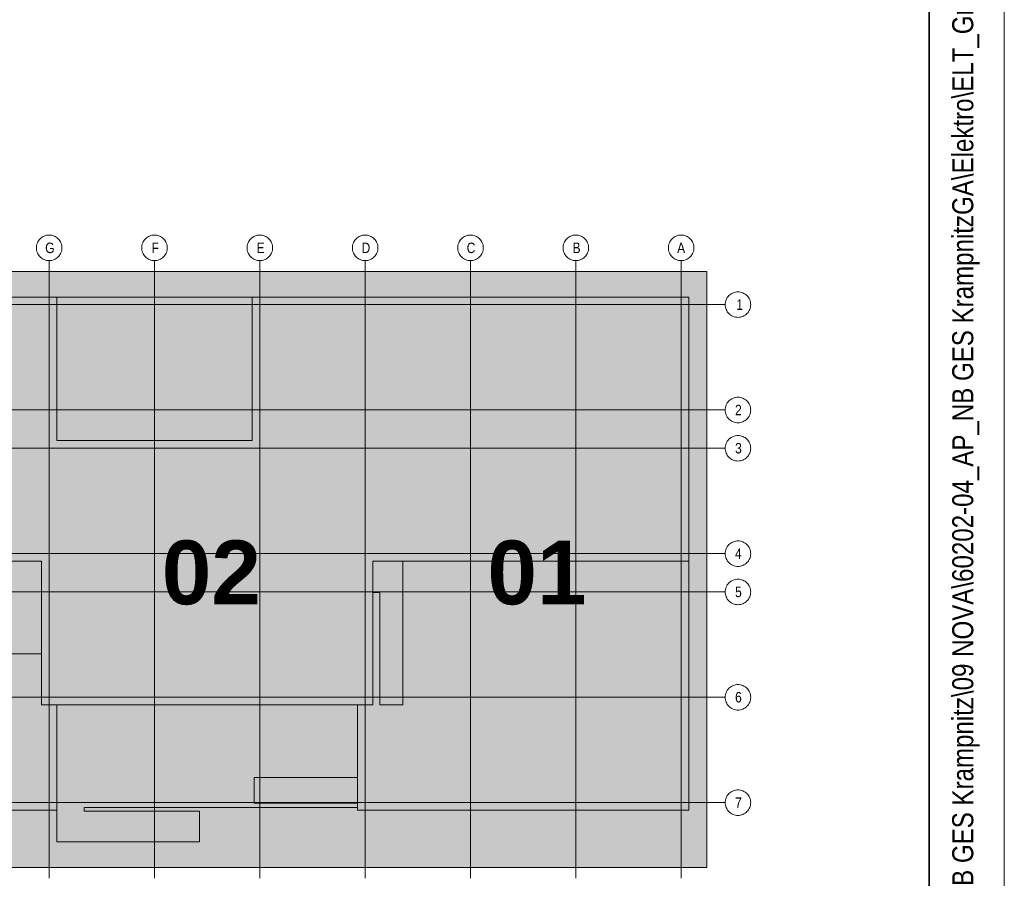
# Model space of a CAD drawing. Extents: x -720 to 300, y 62 to 1112.
# Tile 22 of 50: x 235 to 300, y 239 to 296. Entities that reach past the tile are written whole.
import ezdxf
from ezdxf.lldxf.tags import DXFTag

# ---------------------------------------------------------------- set-up
doc = ezdxf.new("R2010")
doc.units = 0
for name, color, linetype, lineweight in [('iwb_Plankopf Linie', 7, 'Continuous', 13), ('iwb_Plankopf Rahmen', 7, 'Continuous', 35), ('iwb_Plankopf Text', 7, 'Continuous', 18), ('PK_LP', 7, 'Continuous', 9), ('PK_LP_Achsen', 7, 'STRICHPUNKT2', 5)]:
    doc.layers.add(name, color=color, linetype=linetype, lineweight=lineweight)
for name, color, linetype, lineweight, true_color in [('PK_LP_T05', 4, 'Continuous', 9, 0x00ffff), ('PK_LP_T05_Rest', 9, 'Continuous', 9, 0x808080), ('PK_LP_Tennung', 9, 'Continuous', 18, 0x808080)]:
    doc.layers.add(name, color=color, linetype=linetype, lineweight=lineweight, true_color=true_color)
doc.styles.get("Standard").update_dxf_attribs({"font": 'ARIALN.TTF'})
tags = doc.linetypes.add('grob', pattern=[14, 3, -8, 3]).pattern_tags.tags
tags[8:9] = [DXFTag(74, 4), DXFTag(75, 0), DXFTag(340, '0'), DXFTag(46, 0.0), DXFTag(50, 0.0), DXFTag(44, 0.0), DXFTag(45, 0.0)]
tags[6:7] = [DXFTag(74, 4), DXFTag(75, 0), DXFTag(340, '0'), DXFTag(46, 0.0), DXFTag(50, 0.0), DXFTag(44, 0.0), DXFTag(45, 0.0)]
tags[4:5] = [DXFTag(74, 4), DXFTag(75, 0), DXFTag(340, '0'), DXFTag(46, 0.0), DXFTag(50, 0.0), DXFTag(44, 0.0), DXFTag(45, 0.0)]
tags = doc.linetypes.add('STRICHPUNKT2', pattern=[12.7, 6.35, -3.175, 0, -3.175]).pattern_tags.tags
tags[10:11] = [DXFTag(74, 4), DXFTag(75, 0), DXFTag(340, '0'), DXFTag(46, 0.0), DXFTag(50, 0.0), DXFTag(44, 0.0), DXFTag(45, 0.0)]
tags[8:9] = [DXFTag(74, 4), DXFTag(75, 0), DXFTag(340, '0'), DXFTag(46, 0.0), DXFTag(50, 0.0), DXFTag(44, 0.0), DXFTag(45, 0.0)]
tags[6:7] = [DXFTag(74, 4), DXFTag(75, 0), DXFTag(340, '0'), DXFTag(46, 0.0), DXFTag(50, 0.0), DXFTag(44, 0.0), DXFTag(45, 0.0)]
tags[4:5] = [DXFTag(74, 4), DXFTag(75, 0), DXFTag(340, '0'), DXFTag(46, 0.0), DXFTag(50, 0.0), DXFTag(44, 0.0), DXFTag(45, 0.0)]

# ---------------------------------------------------------------- blocks, each defined once
blk = doc.blocks.new('Blockreferenz-A06DNB2WMF')
at = {"layer": 'PK_LP', "linetype": 'grob', "lineweight": 5, "ltscale": 0.13}
for p, q in [((215.726, 279.685), (236.763, 279.685)), ((236.763, 279.685), (257.801, 279.685)), ((236.763, 240.014), (236.763, 279.685)), ((236.763, 279.685), (236.763, 240.014)), ((257.801, 279.685), (280.538, 279.685)), ((257.801, 240.014), (257.801, 279.685)), ((257.801, 279.685), (257.801, 240.014)), ((280.538, 279.685), (280.538, 240.014)), ((236.763, 240.014), (215.726, 240.014)), ((257.801, 240.014), (236.763, 240.014)), ((280.538, 240.014), (257.801, 240.014))]:
    blk.add_line(p, q, dxfattribs=at)
at = {"layer": 'PK_LP', "linetype": 'ByBlock', "lineweight": 13, "ltscale": 0.13}
for p, q in [((208.206, 277.985), (237.271, 277.985)), ((237.271, 277.985), (250.281, 277.985)), ((237.271, 268.423), (237.271, 277.985)), ((237.271, 277.985), (237.271, 268.423)), ((250.281, 277.985), (250.281, 268.423)), ((250.281, 268.423), (250.281, 277.985)), ((250.281, 277.985), (279.346, 277.985)), ((279.346, 277.985), (279.346, 260.395)), ((250.281, 268.423), (237.271, 268.423)), ((237.271, 268.423), (250.281, 268.423)), ((236.256, 260.395), (216.233, 260.395)), ((236.256, 250.833), (236.256, 260.395)), ((279.346, 260.395), (258.308, 260.395)), ((258.308, 260.395), (258.308, 250.833)), ((260.306, 260.395), (258.308, 260.395)), ((258.308, 260.395), (258.308, 258.319)), ((279.346, 260.395), (258.308, 260.395)), ((258.308, 260.395), (258.308, 250.833)), ((260.306, 250.833), (260.306, 260.395)), ((279.346, 243.82), (279.346, 260.395)), ((258.308, 258.319), (258.776, 258.319)), ((258.776, 258.319), (258.776, 250.833)), ((236.256, 254.222), (220.371, 254.222)), ((236.256, 250.833), (236.256, 254.222)), ((237.271, 250.833), (236.256, 250.833)), ((258.308, 250.833), (236.256, 250.833)), ((237.271, 250.833), (237.271, 241.714)), ((257.293, 250.833), (237.271, 250.833)), ((237.271, 243.82), (237.271, 250.833)), ((257.293, 243.996), (257.293, 250.833)), ((258.308, 250.833), (257.293, 250.833)), ((257.293, 250.833), (257.293, 245.994)), ((258.776, 250.833), (260.306, 250.833)), ((250.408, 245.994), (250.408, 244.294)), ((257.293, 245.994), (250.408, 245.994)), ((239.097, 243.754), (239.097, 243.996)), ((239.097, 243.996), (257.293, 243.996)), ((250.408, 244.294), (257.293, 244.294)), ((257.293, 244.294), (257.293, 243.82)), ((215.218, 243.82), (237.271, 243.82)), ((246.781, 243.754), (239.097, 243.754)), ((246.781, 241.714), (246.781, 243.754)), ((257.293, 243.82), (279.346, 243.82)), ((237.271, 241.714), (246.781, 241.714))]:
    blk.add_line(p, q, dxfattribs=at)
at = {"layer": 'PK_LP_Achsen', "linetype": 'ByBlock', "ltscale": 0.13}
for p, q in [((236.162, 281.859), (236.224, 281.915)), ((236.224, 281.915), (236.291, 281.964)), ((236.291, 281.964), (236.363, 282.007)), ((236.363, 282.007), (236.438, 282.043)), ((236.438, 282.043), (236.517, 282.071)), ((236.517, 282.071), (236.598, 282.091)), ((236.598, 282.091), (236.68, 282.103)), ((236.68, 282.103), (236.763, 282.108)), ((236.763, 282.108), (236.847, 282.103)), ((236.847, 282.103), (236.929, 282.091)), ((236.929, 282.091), (237.01, 282.071)), ((237.01, 282.071), (237.089, 282.043)), ((237.089, 282.043), (237.164, 282.007)), ((237.164, 282.007), (237.236, 281.964)), ((237.236, 281.964), (237.303, 281.915)), ((237.303, 281.915), (237.364, 281.859)), ((243.175, 281.859), (243.237, 281.915)), ((243.237, 281.915), (243.304, 281.964)), ((243.304, 281.964), (243.375, 282.007)), ((243.375, 282.007), (243.451, 282.043)), ((243.451, 282.043), (243.529, 282.071)), ((243.529, 282.071), (243.61, 282.091)), ((243.61, 282.091), (243.693, 282.103)), ((243.693, 282.103), (243.776, 282.108)), ((243.776, 282.108), (243.859, 282.103)), ((243.859, 282.103), (243.942, 282.091)), ((243.942, 282.091), (244.023, 282.071)), ((244.023, 282.071), (244.101, 282.043)), ((244.101, 282.043), (244.177, 282.007)), ((244.177, 282.007), (244.248, 281.964)), ((244.248, 281.964), (244.315, 281.915)), ((244.315, 281.915), (244.377, 281.859)), ((250.187, 281.859), (250.249, 281.915)), ((250.249, 281.915), (250.316, 281.964)), ((250.316, 281.964), (250.388, 282.007)), ((250.388, 282.007), (250.463, 282.043)), ((250.463, 282.043), (250.542, 282.071)), ((250.542, 282.071), (250.623, 282.091)), ((250.623, 282.091), (250.705, 282.103)), ((250.705, 282.103), (250.788, 282.108)), ((250.788, 282.108), (250.872, 282.103)), ((250.872, 282.103), (250.954, 282.091)), ((250.954, 282.091), (251.035, 282.071)), ((251.035, 282.071), (251.114, 282.043)), ((251.114, 282.043), (251.189, 282.007)), ((251.189, 282.007), (251.261, 281.964)), ((251.261, 281.964), (251.328, 281.915)), ((251.328, 281.915), (251.389, 281.859)), ((257.2, 281.859), (257.262, 281.915)), ((257.262, 281.915), (257.329, 281.964)), ((257.329, 281.964), (257.4, 282.007)), ((257.4, 282.007), (257.476, 282.043)), ((257.476, 282.043), (257.554, 282.071)), ((257.554, 282.071), (257.635, 282.091)), ((257.635, 282.091), (257.718, 282.103)), ((257.718, 282.103), (257.801, 282.108)), ((257.801, 282.108), (257.884, 282.103)), ((257.884, 282.103), (257.967, 282.091)), ((257.967, 282.091), (258.048, 282.071)), ((258.048, 282.071), (258.126, 282.043)), ((258.126, 282.043), (258.202, 282.007)), ((258.202, 282.007), (258.273, 281.964)), ((258.273, 281.964), (258.34, 281.915)), ((258.34, 281.915), (258.402, 281.859)), ((264.212, 281.859), (264.274, 281.915)), ((264.274, 281.915), (264.341, 281.964)), ((264.341, 281.964), (264.413, 282.007)), ((264.413, 282.007), (264.488, 282.043)), ((264.488, 282.043), (264.567, 282.071)), ((264.567, 282.071), (264.648, 282.091)), ((264.648, 282.091), (264.73, 282.103)), ((264.73, 282.103), (264.813, 282.108)), ((264.813, 282.108), (264.897, 282.103)), ((264.897, 282.103), (264.979, 282.091)), ((264.979, 282.091), (265.06, 282.071)), ((265.06, 282.071), (265.139, 282.043)), ((265.139, 282.043), (265.214, 282.007)), ((265.214, 282.007), (265.286, 281.964)), ((265.286, 281.964), (265.353, 281.915)), ((265.353, 281.915), (265.414, 281.859)), ((271.225, 281.859), (271.287, 281.915)), ((271.287, 281.915), (271.354, 281.964)), ((271.354, 281.964), (271.425, 282.007)), ((271.425, 282.007), (271.501, 282.043)), ((271.501, 282.043), (271.579, 282.071)), ((271.579, 282.071), (271.66, 282.091)), ((271.66, 282.091), (271.743, 282.103)), ((271.743, 282.103), (271.826, 282.108)), ((271.826, 282.108), (271.909, 282.103)), ((271.909, 282.103), (271.992, 282.091)), ((271.992, 282.091), (272.073, 282.071)), ((272.073, 282.071), (272.151, 282.043)), ((272.151, 282.043), (272.227, 282.007)), ((272.227, 282.007), (272.298, 281.964)), ((272.298, 281.964), (272.365, 281.915)), ((272.365, 281.915), (272.427, 281.859)), ((278.237, 281.859), (278.299, 281.915)), ((278.299, 281.915), (278.366, 281.964)), ((278.366, 281.964), (278.438, 282.007)), ((278.438, 282.007), (278.513, 282.043)), ((278.513, 282.043), (278.592, 282.071)), ((278.592, 282.071), (278.673, 282.091)), ((278.673, 282.091), (278.755, 282.103)), ((278.755, 282.103), (278.838, 282.108)), ((278.838, 282.108), (278.922, 282.103)), ((278.922, 282.103), (279.004, 282.091)), ((279.004, 282.091), (279.085, 282.071)), ((279.085, 282.071), (279.164, 282.043)), ((279.164, 282.043), (279.239, 282.007)), ((279.239, 282.007), (279.311, 281.964)), ((279.311, 281.964), (279.378, 281.915)), ((279.378, 281.915), (279.439, 281.859)), ((235.913, 281.258), (235.918, 281.341)), ((235.918, 281.174), (235.913, 281.258)), ((235.918, 281.341), (235.93, 281.423)), ((235.93, 281.423), (235.95, 281.504)), ((235.95, 281.504), (235.978, 281.583)), ((235.978, 281.583), (236.014, 281.658)), ((236.014, 281.658), (236.057, 281.73)), ((236.057, 281.73), (236.106, 281.797)), ((236.106, 281.797), (236.162, 281.859)), ((237.364, 281.859), (237.42, 281.797)), ((237.42, 281.797), (237.47, 281.73)), ((237.47, 281.73), (237.513, 281.658)), ((237.513, 281.658), (237.549, 281.583)), ((237.549, 281.583), (237.577, 281.504)), ((237.577, 281.504), (237.597, 281.423)), ((237.597, 281.423), (237.609, 281.341)), ((237.609, 281.341), (237.613, 281.258)), ((237.613, 281.258), (237.609, 281.174)), ((242.926, 281.258), (242.93, 281.341)), ((242.93, 281.174), (242.926, 281.258)), ((242.93, 281.341), (242.942, 281.423)), ((242.942, 281.423), (242.963, 281.504)), ((242.963, 281.504), (242.991, 281.583)), ((242.991, 281.583), (243.026, 281.658)), ((243.026, 281.658), (243.069, 281.73)), ((243.069, 281.73), (243.119, 281.797)), ((243.119, 281.797), (243.175, 281.859)), ((244.377, 281.859), (244.433, 281.797)), ((244.433, 281.797), (244.483, 281.73)), ((244.483, 281.73), (244.526, 281.658)), ((244.526, 281.658), (244.561, 281.583)), ((244.561, 281.583), (244.589, 281.504)), ((244.589, 281.504), (244.61, 281.423)), ((244.61, 281.423), (244.622, 281.341)), ((244.622, 281.341), (244.626, 281.258)), ((244.626, 281.258), (244.622, 281.174)), ((249.938, 281.258), (249.943, 281.341)), ((249.943, 281.174), (249.938, 281.258)), ((249.943, 281.341), (249.955, 281.423)), ((249.955, 281.423), (249.975, 281.504)), ((249.975, 281.504), (250.003, 281.583)), ((250.003, 281.583), (250.039, 281.658)), ((250.039, 281.658), (250.082, 281.73)), ((250.082, 281.73), (250.131, 281.797)), ((250.131, 281.797), (250.187, 281.859)), ((251.389, 281.859), (251.445, 281.797)), ((251.445, 281.797), (251.495, 281.73)), ((251.495, 281.73), (251.538, 281.658)), ((251.538, 281.658), (251.574, 281.583)), ((251.574, 281.583), (251.602, 281.504)), ((251.602, 281.504), (251.622, 281.423)), ((251.622, 281.423), (251.634, 281.341)), ((251.634, 281.341), (251.638, 281.258)), ((251.638, 281.258), (251.634, 281.174)), ((256.951, 281.258), (256.955, 281.341)), ((256.955, 281.174), (256.951, 281.258)), ((256.955, 281.341), (256.967, 281.423)), ((256.967, 281.423), (256.988, 281.504)), ((256.988, 281.504), (257.016, 281.583)), ((257.016, 281.583), (257.051, 281.658)), ((257.051, 281.658), (257.094, 281.73)), ((257.094, 281.73), (257.144, 281.797)), ((257.144, 281.797), (257.2, 281.859)), ((258.402, 281.859), (258.458, 281.797)), ((258.458, 281.797), (258.508, 281.73)), ((258.508, 281.73), (258.551, 281.658)), ((258.551, 281.658), (258.586, 281.583)), ((258.586, 281.583), (258.614, 281.504)), ((258.614, 281.504), (258.635, 281.423)), ((258.635, 281.423), (258.647, 281.341)), ((258.647, 281.341), (258.651, 281.258)), ((258.651, 281.258), (258.647, 281.174)), ((263.963, 281.258), (263.968, 281.341)), ((263.968, 281.174), (263.963, 281.258)), ((263.968, 281.341), (263.98, 281.423)), ((263.98, 281.423), (264, 281.504)), ((264, 281.504), (264.028, 281.583)), ((264.028, 281.583), (264.064, 281.658)), ((264.064, 281.658), (264.107, 281.73)), ((264.107, 281.73), (264.156, 281.797)), ((264.156, 281.797), (264.212, 281.859)), ((265.414, 281.859), (265.47, 281.797)), ((265.47, 281.797), (265.52, 281.73)), ((265.52, 281.73), (265.563, 281.658)), ((265.563, 281.658), (265.599, 281.583)), ((265.599, 281.583), (265.627, 281.504)), ((265.627, 281.504), (265.647, 281.423)), ((265.647, 281.423), (265.659, 281.341)), ((265.659, 281.341), (265.663, 281.258)), ((265.663, 281.258), (265.659, 281.174)), ((270.976, 281.258), (270.98, 281.341)), ((270.98, 281.174), (270.976, 281.258)), ((270.98, 281.341), (270.992, 281.423)), ((270.992, 281.423), (271.013, 281.504)), ((271.013, 281.504), (271.041, 281.583)), ((271.041, 281.583), (271.076, 281.658)), ((271.076, 281.658), (271.119, 281.73)), ((271.119, 281.73), (271.169, 281.797)), ((271.169, 281.797), (271.225, 281.859)), ((272.427, 281.859), (272.483, 281.797)), ((272.483, 281.797), (272.533, 281.73)), ((272.533, 281.73), (272.576, 281.658)), ((272.576, 281.658), (272.611, 281.583)), ((272.611, 281.583), (272.639, 281.504)), ((272.639, 281.504), (272.66, 281.423)), ((272.66, 281.423), (272.672, 281.341)), ((272.672, 281.341), (272.676, 281.258)), ((272.676, 281.258), (272.672, 281.174)), ((277.988, 281.258), (277.993, 281.341)), ((277.993, 281.174), (277.988, 281.258)), ((277.993, 281.341), (278.005, 281.423)), ((278.005, 281.423), (278.025, 281.504)), ((278.025, 281.504), (278.053, 281.583)), ((278.053, 281.583), (278.089, 281.658)), ((278.089, 281.658), (278.132, 281.73)), ((278.132, 281.73), (278.181, 281.797)), ((278.181, 281.797), (278.237, 281.859)), ((279.439, 281.859), (279.495, 281.797)), ((279.495, 281.797), (279.545, 281.73)), ((279.545, 281.73), (279.588, 281.658)), ((279.588, 281.658), (279.624, 281.583)), ((279.624, 281.583), (279.652, 281.504)), ((279.652, 281.504), (279.672, 281.423)), ((279.672, 281.423), (279.684, 281.341)), ((279.684, 281.341), (279.688, 281.258)), ((279.688, 281.258), (279.684, 281.174)), ((235.93, 281.092), (235.918, 281.174)), ((235.95, 281.011), (235.93, 281.092)), ((235.978, 280.932), (235.95, 281.011)), ((236.014, 280.857), (235.978, 280.932)), ((236.057, 280.785), (236.014, 280.857)), ((236.106, 280.718), (236.057, 280.785)), ((236.162, 280.656), (236.106, 280.718)), ((236.224, 280.6), (236.162, 280.656)), ((236.291, 280.551), (236.224, 280.6)), ((237.303, 280.6), (237.236, 280.551)), ((237.364, 280.656), (237.303, 280.6)), ((237.42, 280.718), (237.364, 280.656)), ((237.47, 280.785), (237.42, 280.718)), ((237.513, 280.857), (237.47, 280.785)), ((237.549, 280.932), (237.513, 280.857)), ((237.577, 281.011), (237.549, 280.932)), ((237.597, 281.092), (237.577, 281.011)), ((237.609, 281.174), (237.597, 281.092)), ((242.942, 281.092), (242.93, 281.174)), ((242.963, 281.011), (242.942, 281.092)), ((242.991, 280.932), (242.963, 281.011)), ((243.026, 280.857), (242.991, 280.932)), ((243.069, 280.785), (243.026, 280.857)), ((243.119, 280.718), (243.069, 280.785)), ((243.175, 280.656), (243.119, 280.718)), ((243.237, 280.6), (243.175, 280.656)), ((243.304, 280.551), (243.237, 280.6)), ((244.315, 280.6), (244.248, 280.551)), ((244.377, 280.656), (244.315, 280.6)), ((244.433, 280.718), (244.377, 280.656)), ((244.483, 280.785), (244.433, 280.718)), ((244.526, 280.857), (244.483, 280.785)), ((244.561, 280.932), (244.526, 280.857)), ((244.589, 281.011), (244.561, 280.932)), ((244.61, 281.092), (244.589, 281.011)), ((244.622, 281.174), (244.61, 281.092)), ((249.955, 281.092), (249.943, 281.174)), ((249.975, 281.011), (249.955, 281.092)), ((250.003, 280.932), (249.975, 281.011)), ((250.039, 280.857), (250.003, 280.932)), ((250.082, 280.785), (250.039, 280.857)), ((250.131, 280.718), (250.082, 280.785)), ((250.187, 280.656), (250.131, 280.718)), ((250.249, 280.6), (250.187, 280.656)), ((250.316, 280.551), (250.249, 280.6)), ((251.328, 280.6), (251.261, 280.551)), ((251.389, 280.656), (251.328, 280.6)), ((251.445, 280.718), (251.389, 280.656)), ((251.495, 280.785), (251.445, 280.718)), ((251.538, 280.857), (251.495, 280.785)), ((251.574, 280.932), (251.538, 280.857)), ((251.602, 281.011), (251.574, 280.932)), ((251.622, 281.092), (251.602, 281.011)), ((251.634, 281.174), (251.622, 281.092)), ((256.967, 281.092), (256.955, 281.174)), ((256.988, 281.011), (256.967, 281.092)), ((257.016, 280.932), (256.988, 281.011)), ((257.051, 280.857), (257.016, 280.932)), ((257.094, 280.785), (257.051, 280.857)), ((257.144, 280.718), (257.094, 280.785)), ((257.2, 280.656), (257.144, 280.718)), ((257.262, 280.6), (257.2, 280.656)), ((257.329, 280.551), (257.262, 280.6)), ((258.34, 280.6), (258.273, 280.551)), ((258.402, 280.656), (258.34, 280.6)), ((258.458, 280.718), (258.402, 280.656)), ((258.508, 280.785), (258.458, 280.718)), ((258.551, 280.857), (258.508, 280.785)), ((258.586, 280.932), (258.551, 280.857)), ((258.614, 281.011), (258.586, 280.932)), ((258.635, 281.092), (258.614, 281.011)), ((258.647, 281.174), (258.635, 281.092)), ((263.98, 281.092), (263.968, 281.174)), ((264, 281.011), (263.98, 281.092)), ((264.028, 280.932), (264, 281.011)), ((264.064, 280.857), (264.028, 280.932)), ((264.107, 280.785), (264.064, 280.857)), ((264.156, 280.718), (264.107, 280.785)), ((264.212, 280.656), (264.156, 280.718)), ((264.274, 280.6), (264.212, 280.656)), ((264.341, 280.551), (264.274, 280.6)), ((265.353, 280.6), (265.286, 280.551)), ((265.414, 280.656), (265.353, 280.6)), ((265.47, 280.718), (265.414, 280.656)), ((265.52, 280.785), (265.47, 280.718)), ((265.563, 280.857), (265.52, 280.785)), ((265.599, 280.932), (265.563, 280.857)), ((265.627, 281.011), (265.599, 280.932)), ((265.647, 281.092), (265.627, 281.011)), ((265.659, 281.174), (265.647, 281.092)), ((270.992, 281.092), (270.98, 281.174)), ((271.013, 281.011), (270.992, 281.092)), ((271.041, 280.932), (271.013, 281.011)), ((271.076, 280.857), (271.041, 280.932)), ((271.119, 280.785), (271.076, 280.857)), ((271.169, 280.718), (271.119, 280.785)), ((271.225, 280.656), (271.169, 280.718)), ((271.287, 280.6), (271.225, 280.656)), ((271.354, 280.551), (271.287, 280.6)), ((272.365, 280.6), (272.298, 280.551)), ((272.427, 280.656), (272.365, 280.6)), ((272.483, 280.718), (272.427, 280.656)), ((272.533, 280.785), (272.483, 280.718)), ((272.576, 280.857), (272.533, 280.785)), ((272.611, 280.932), (272.576, 280.857)), ((272.639, 281.011), (272.611, 280.932)), ((272.66, 281.092), (272.639, 281.011)), ((272.672, 281.174), (272.66, 281.092)), ((278.005, 281.092), (277.993, 281.174)), ((278.025, 281.011), (278.005, 281.092)), ((278.053, 280.932), (278.025, 281.011)), ((278.089, 280.857), (278.053, 280.932)), ((278.132, 280.785), (278.089, 280.857)), ((278.181, 280.718), (278.132, 280.785)), ((278.237, 280.656), (278.181, 280.718)), ((278.299, 280.6), (278.237, 280.656)), ((278.366, 280.551), (278.299, 280.6)), ((279.378, 280.6), (279.311, 280.551)), ((279.439, 280.656), (279.378, 280.6)), ((279.495, 280.718), (279.439, 280.656)), ((279.545, 280.785), (279.495, 280.718)), ((279.588, 280.857), (279.545, 280.785)), ((279.624, 280.932), (279.588, 280.857)), ((279.652, 281.011), (279.624, 280.932)), ((279.672, 281.092), (279.652, 281.011)), ((279.684, 281.174), (279.672, 281.092)), ((236.363, 280.508), (236.291, 280.551)), ((236.438, 280.472), (236.363, 280.508)), ((236.517, 280.444), (236.438, 280.472)), ((236.598, 280.424), (236.517, 280.444)), ((236.68, 280.412), (236.598, 280.424)), ((236.763, 280.408), (236.68, 280.412)), ((236.847, 280.412), (236.763, 280.408)), ((236.929, 280.424), (236.847, 280.412)), ((237.01, 280.444), (236.929, 280.424)), ((237.089, 280.472), (237.01, 280.444)), ((237.164, 280.508), (237.089, 280.472)), ((237.236, 280.551), (237.164, 280.508)), ((243.375, 280.508), (243.304, 280.551)), ((243.451, 280.472), (243.375, 280.508)), ((243.529, 280.444), (243.451, 280.472)), ((243.61, 280.424), (243.529, 280.444)), ((243.693, 280.412), (243.61, 280.424)), ((243.776, 280.408), (243.693, 280.412)), ((243.859, 280.412), (243.776, 280.408)), ((243.942, 280.424), (243.859, 280.412)), ((244.023, 280.444), (243.942, 280.424)), ((244.101, 280.472), (244.023, 280.444)), ((244.177, 280.508), (244.101, 280.472)), ((244.248, 280.551), (244.177, 280.508)), ((250.388, 280.508), (250.316, 280.551)), ((250.463, 280.472), (250.388, 280.508)), ((250.542, 280.444), (250.463, 280.472)), ((250.623, 280.424), (250.542, 280.444)), ((250.705, 280.412), (250.623, 280.424)), ((250.788, 280.408), (250.705, 280.412)), ((250.872, 280.412), (250.788, 280.408)), ((250.954, 280.424), (250.872, 280.412)), ((251.035, 280.444), (250.954, 280.424)), ((251.114, 280.472), (251.035, 280.444)), ((251.189, 280.508), (251.114, 280.472)), ((251.261, 280.551), (251.189, 280.508)), ((257.4, 280.508), (257.329, 280.551)), ((257.476, 280.472), (257.4, 280.508)), ((257.554, 280.444), (257.476, 280.472)), ((257.635, 280.424), (257.554, 280.444)), ((257.718, 280.412), (257.635, 280.424)), ((257.801, 280.408), (257.718, 280.412)), ((257.884, 280.412), (257.801, 280.408)), ((257.967, 280.424), (257.884, 280.412)), ((258.048, 280.444), (257.967, 280.424)), ((258.126, 280.472), (258.048, 280.444)), ((258.202, 280.508), (258.126, 280.472)), ((258.273, 280.551), (258.202, 280.508)), ((264.413, 280.508), (264.341, 280.551)), ((264.488, 280.472), (264.413, 280.508)), ((264.567, 280.444), (264.488, 280.472)), ((264.648, 280.424), (264.567, 280.444)), ((264.73, 280.412), (264.648, 280.424)), ((264.813, 280.408), (264.73, 280.412)), ((264.897, 280.412), (264.813, 280.408)), ((264.979, 280.424), (264.897, 280.412)), ((265.06, 280.444), (264.979, 280.424)), ((265.139, 280.472), (265.06, 280.444)), ((265.214, 280.508), (265.139, 280.472)), ((265.286, 280.551), (265.214, 280.508)), ((271.425, 280.508), (271.354, 280.551)), ((271.501, 280.472), (271.425, 280.508)), ((271.579, 280.444), (271.501, 280.472)), ((271.66, 280.424), (271.579, 280.444)), ((271.743, 280.412), (271.66, 280.424)), ((271.826, 280.408), (271.743, 280.412)), ((271.909, 280.412), (271.826, 280.408)), ((271.992, 280.424), (271.909, 280.412)), ((272.073, 280.444), (271.992, 280.424)), ((272.151, 280.472), (272.073, 280.444)), ((272.227, 280.508), (272.151, 280.472)), ((272.298, 280.551), (272.227, 280.508)), ((278.438, 280.508), (278.366, 280.551)), ((278.513, 280.472), (278.438, 280.508)), ((278.592, 280.444), (278.513, 280.472)), ((278.673, 280.424), (278.592, 280.444)), ((278.755, 280.412), (278.673, 280.424)), ((278.838, 280.408), (278.755, 280.412)), ((278.922, 280.412), (278.838, 280.408)), ((279.004, 280.424), (278.922, 280.412)), ((279.085, 280.444), (279.004, 280.424)), ((279.164, 280.472), (279.085, 280.444)), ((279.239, 280.508), (279.164, 280.472)), ((279.311, 280.551), (279.239, 280.508)), ((281.869, 277.878), (281.912, 277.95)), ((281.912, 277.95), (281.961, 278.017)), ((281.961, 278.017), (282.017, 278.079)), ((282.017, 278.079), (282.079, 278.135)), ((282.079, 278.135), (282.146, 278.184)), ((282.146, 278.184), (282.218, 278.227)), ((282.218, 278.227), (282.293, 278.263)), ((282.293, 278.263), (282.372, 278.291)), ((282.372, 278.291), (282.453, 278.311)), ((282.453, 278.311), (282.535, 278.323)), ((282.535, 278.323), (282.618, 278.328)), ((282.618, 278.328), (282.702, 278.323)), ((282.702, 278.323), (282.784, 278.311)), ((282.784, 278.311), (282.865, 278.291)), ((282.865, 278.291), (282.944, 278.263)), ((282.944, 278.263), (283.019, 278.227)), ((283.019, 278.227), (283.091, 278.184)), ((283.091, 278.184), (283.158, 278.135)), ((283.158, 278.135), (283.219, 278.079)), ((283.219, 278.079), (283.275, 278.017)), ((283.275, 278.017), (283.325, 277.95)), ((283.325, 277.95), (283.368, 277.878)), ((281.768, 277.478), (281.772, 277.561)), ((281.772, 277.394), (281.768, 277.478)), ((281.772, 277.561), (281.785, 277.643)), ((281.785, 277.312), (281.772, 277.394)), ((281.785, 277.643), (281.805, 277.724)), ((281.805, 277.231), (281.785, 277.312)), ((281.805, 277.724), (281.833, 277.803)), ((281.833, 277.803), (281.869, 277.878)), ((283.368, 277.878), (283.404, 277.803)), ((283.404, 277.803), (283.432, 277.724)), ((283.432, 277.724), (283.452, 277.643)), ((283.452, 277.312), (283.432, 277.231)), ((283.452, 277.643), (283.464, 277.561)), ((283.464, 277.394), (283.452, 277.312)), ((283.464, 277.561), (283.468, 277.478)), ((283.468, 277.478), (283.464, 277.394)), ((281.833, 277.152), (281.805, 277.231)), ((281.869, 277.077), (281.833, 277.152)), ((281.912, 277.005), (281.869, 277.077)), ((281.961, 276.938), (281.912, 277.005)), ((282.017, 276.877), (281.961, 276.938)), ((282.079, 276.82), (282.017, 276.877)), ((282.146, 276.771), (282.079, 276.82)), ((282.218, 276.728), (282.146, 276.771)), ((282.293, 276.692), (282.218, 276.728)), ((282.372, 276.664), (282.293, 276.692)), ((282.453, 276.644), (282.372, 276.664)), ((282.535, 276.632), (282.453, 276.644)), ((282.618, 276.628), (282.535, 276.632)), ((282.702, 276.632), (282.618, 276.628)), ((282.784, 276.644), (282.702, 276.632)), ((282.865, 276.664), (282.784, 276.644)), ((282.944, 276.692), (282.865, 276.664)), ((283.019, 276.728), (282.944, 276.692)), ((283.091, 276.771), (283.019, 276.728)), ((283.158, 276.82), (283.091, 276.771)), ((283.219, 276.877), (283.158, 276.82)), ((283.275, 276.938), (283.219, 276.877)), ((283.325, 277.005), (283.275, 276.938)), ((283.368, 277.077), (283.325, 277.005)), ((283.404, 277.152), (283.368, 277.077)), ((283.432, 277.231), (283.404, 277.152)), ((281.805, 270.712), (281.833, 270.79)), ((281.833, 270.79), (281.869, 270.866)), ((281.869, 270.866), (281.912, 270.937)), ((281.912, 270.937), (281.961, 271.004)), ((281.961, 271.004), (282.017, 271.066)), ((282.017, 271.066), (282.079, 271.122)), ((282.079, 271.122), (282.146, 271.172)), ((282.146, 271.172), (282.218, 271.215)), ((282.218, 271.215), (282.293, 271.25)), ((282.293, 271.25), (282.372, 271.278)), ((282.372, 271.278), (282.453, 271.299)), ((282.453, 271.299), (282.535, 271.311)), ((282.535, 271.311), (282.618, 271.315)), ((282.618, 271.315), (282.702, 271.311)), ((282.702, 271.311), (282.784, 271.299)), ((282.784, 271.299), (282.865, 271.278)), ((282.865, 271.278), (282.944, 271.25)), ((282.944, 271.25), (283.019, 271.215)), ((283.019, 271.215), (283.091, 271.172)), ((283.091, 271.172), (283.158, 271.122)), ((283.158, 271.122), (283.219, 271.066)), ((283.219, 271.066), (283.275, 271.004)), ((283.275, 271.004), (283.325, 270.937)), ((283.325, 270.937), (283.368, 270.866)), ((283.368, 270.866), (283.404, 270.79)), ((283.404, 270.79), (283.432, 270.712)), ((281.768, 270.465), (281.772, 270.548)), ((281.772, 270.382), (281.768, 270.465)), ((281.772, 270.548), (281.785, 270.631)), ((281.785, 270.299), (281.772, 270.382)), ((281.785, 270.631), (281.805, 270.712)), ((281.805, 270.218), (281.785, 270.299)), ((281.833, 270.14), (281.805, 270.218)), ((281.869, 270.064), (281.833, 270.14)), ((283.404, 270.14), (283.368, 270.064)), ((283.432, 270.218), (283.404, 270.14)), ((283.432, 270.712), (283.452, 270.631)), ((283.452, 270.299), (283.432, 270.218)), ((283.452, 270.631), (283.464, 270.548)), ((283.464, 270.382), (283.452, 270.299)), ((283.464, 270.548), (283.468, 270.465)), ((283.468, 270.465), (283.464, 270.382)), ((281.912, 269.993), (281.869, 270.064)), ((281.961, 269.926), (281.912, 269.993)), ((282.017, 269.864), (281.961, 269.926)), ((282.079, 269.808), (282.017, 269.864)), ((282.146, 269.758), (282.079, 269.808)), ((282.218, 269.715), (282.146, 269.758)), ((282.293, 269.68), (282.218, 269.715)), ((282.372, 269.652), (282.293, 269.68)), ((282.453, 269.631), (282.372, 269.652)), ((282.535, 269.619), (282.453, 269.631)), ((282.618, 269.615), (282.535, 269.619)), ((282.702, 269.619), (282.618, 269.615)), ((282.784, 269.631), (282.702, 269.619)), ((282.865, 269.652), (282.784, 269.631)), ((282.944, 269.68), (282.865, 269.652)), ((283.019, 269.715), (282.944, 269.68)), ((283.091, 269.758), (283.019, 269.715)), ((283.158, 269.808), (283.091, 269.758)), ((283.219, 269.864), (283.158, 269.808)), ((283.275, 269.926), (283.219, 269.864)), ((283.325, 269.993), (283.275, 269.926)), ((283.368, 270.064), (283.325, 269.993)), ((282.453, 268.749), (282.535, 268.761)), ((282.535, 268.761), (282.618, 268.765)), ((282.618, 268.765), (282.702, 268.761)), ((282.702, 268.761), (282.784, 268.749)), ((281.785, 268.081), (281.805, 268.162)), ((281.805, 268.162), (281.833, 268.24)), ((281.833, 268.24), (281.869, 268.316)), ((281.869, 268.316), (281.912, 268.387)), ((281.912, 268.387), (281.961, 268.454)), ((281.961, 268.454), (282.017, 268.516)), ((282.017, 268.516), (282.079, 268.572)), ((282.079, 268.572), (282.146, 268.622)), ((282.146, 268.622), (282.218, 268.665)), ((282.218, 268.665), (282.293, 268.7)), ((282.293, 268.7), (282.372, 268.728)), ((282.372, 268.728), (282.453, 268.749)), ((282.784, 268.749), (282.865, 268.728)), ((282.865, 268.728), (282.944, 268.7)), ((282.944, 268.7), (283.019, 268.665)), ((283.019, 268.665), (283.091, 268.622)), ((283.091, 268.622), (283.158, 268.572)), ((283.158, 268.572), (283.219, 268.516)), ((283.219, 268.516), (283.275, 268.454)), ((283.275, 268.454), (283.325, 268.387)), ((283.325, 268.387), (283.368, 268.316)), ((283.368, 268.316), (283.404, 268.24)), ((283.404, 268.24), (283.432, 268.162)), ((283.432, 268.162), (283.452, 268.081)), ((281.768, 267.915), (281.772, 267.998)), ((281.772, 267.832), (281.768, 267.915)), ((281.772, 267.998), (281.785, 268.081)), ((281.785, 267.749), (281.772, 267.832)), ((281.805, 267.668), (281.785, 267.749)), ((281.833, 267.59), (281.805, 267.668)), ((281.869, 267.514), (281.833, 267.59)), ((281.912, 267.443), (281.869, 267.514)), ((283.368, 267.514), (283.325, 267.443)), ((283.404, 267.59), (283.368, 267.514)), ((283.432, 267.668), (283.404, 267.59)), ((283.452, 267.749), (283.432, 267.668)), ((283.452, 268.081), (283.464, 267.998)), ((283.464, 267.832), (283.452, 267.749)), ((283.464, 267.998), (283.468, 267.915)), ((283.468, 267.915), (283.464, 267.832)), ((281.961, 267.376), (281.912, 267.443)), ((282.017, 267.314), (281.961, 267.376)), ((282.079, 267.258), (282.017, 267.314)), ((282.146, 267.208), (282.079, 267.258)), ((282.218, 267.165), (282.146, 267.208)), ((282.293, 267.13), (282.218, 267.165)), ((282.372, 267.102), (282.293, 267.13)), ((282.453, 267.081), (282.372, 267.102)), ((282.535, 267.069), (282.453, 267.081)), ((282.618, 267.065), (282.535, 267.069)), ((282.702, 267.069), (282.618, 267.065)), ((282.784, 267.081), (282.702, 267.069)), ((282.865, 267.102), (282.784, 267.081)), ((282.944, 267.13), (282.865, 267.102)), ((283.019, 267.165), (282.944, 267.13)), ((283.091, 267.208), (283.019, 267.165)), ((283.158, 267.258), (283.091, 267.208)), ((283.219, 267.314), (283.158, 267.258)), ((283.275, 267.376), (283.219, 267.314)), ((283.325, 267.443), (283.275, 267.376)), ((282.017, 261.504), (282.079, 261.56)), ((282.079, 261.56), (282.146, 261.609)), ((282.146, 261.609), (282.218, 261.652)), ((282.218, 261.652), (282.293, 261.688)), ((282.293, 261.688), (282.372, 261.716)), ((282.372, 261.716), (282.453, 261.736)), ((282.453, 261.736), (282.535, 261.748)), ((282.535, 261.748), (282.618, 261.753)), ((282.618, 261.753), (282.702, 261.748)), ((282.702, 261.748), (282.784, 261.736)), ((282.784, 261.736), (282.865, 261.716)), ((282.865, 261.716), (282.944, 261.688)), ((282.944, 261.688), (283.019, 261.652)), ((283.019, 261.652), (283.091, 261.609)), ((283.091, 261.609), (283.158, 261.56)), ((283.158, 261.56), (283.219, 261.504)), ((281.768, 260.903), (281.772, 260.986)), ((281.772, 260.819), (281.768, 260.903)), ((281.772, 260.986), (281.785, 261.068)), ((281.785, 261.068), (281.805, 261.149)), ((281.805, 261.149), (281.833, 261.228)), ((281.833, 261.228), (281.869, 261.303)), ((281.869, 261.303), (281.912, 261.375)), ((281.912, 261.375), (281.961, 261.442)), ((281.961, 261.442), (282.017, 261.504)), ((283.219, 261.504), (283.275, 261.442)), ((283.275, 261.442), (283.325, 261.375)), ((283.325, 261.375), (283.368, 261.303)), ((283.368, 261.303), (283.404, 261.228)), ((283.404, 261.228), (283.432, 261.149)), ((283.432, 261.149), (283.452, 261.068)), ((283.452, 261.068), (283.464, 260.986)), ((283.464, 260.986), (283.468, 260.903)), ((283.468, 260.903), (283.464, 260.819)), ((281.785, 260.737), (281.772, 260.819)), ((281.805, 260.656), (281.785, 260.737)), ((281.833, 260.577), (281.805, 260.656)), ((281.869, 260.502), (281.833, 260.577)), ((281.912, 260.43), (281.869, 260.502)), ((281.961, 260.363), (281.912, 260.43)), ((282.017, 260.302), (281.961, 260.363)), ((282.079, 260.245), (282.017, 260.302)), ((282.146, 260.196), (282.079, 260.245)), ((283.158, 260.245), (283.091, 260.196)), ((283.219, 260.302), (283.158, 260.245)), ((283.275, 260.363), (283.219, 260.302)), ((283.325, 260.43), (283.275, 260.363)), ((283.368, 260.502), (283.325, 260.43)), ((283.404, 260.577), (283.368, 260.502)), ((283.432, 260.656), (283.404, 260.577)), ((283.452, 260.737), (283.432, 260.656)), ((283.464, 260.819), (283.452, 260.737)), ((282.218, 260.153), (282.146, 260.196)), ((282.293, 260.117), (282.218, 260.153)), ((282.372, 260.089), (282.293, 260.117)), ((282.453, 260.069), (282.372, 260.089)), ((282.535, 260.057), (282.453, 260.069)), ((282.618, 260.053), (282.535, 260.057)), ((282.702, 260.057), (282.618, 260.053)), ((282.784, 260.069), (282.702, 260.057)), ((282.865, 260.089), (282.784, 260.069)), ((282.944, 260.117), (282.865, 260.089)), ((283.019, 260.153), (282.944, 260.117)), ((283.091, 260.196), (283.019, 260.153)), ((281.961, 258.892), (282.017, 258.954)), ((282.017, 258.954), (282.079, 259.01)), ((282.079, 259.01), (282.146, 259.059)), ((282.146, 259.059), (282.218, 259.102)), ((282.218, 259.102), (282.293, 259.138)), ((282.293, 259.138), (282.372, 259.166)), ((282.372, 259.166), (282.453, 259.186)), ((282.453, 259.186), (282.535, 259.198)), ((282.535, 259.198), (282.618, 259.203)), ((282.618, 259.203), (282.702, 259.198)), ((282.702, 259.198), (282.784, 259.186)), ((282.784, 259.186), (282.865, 259.166)), ((282.865, 259.166), (282.944, 259.138)), ((282.944, 259.138), (283.019, 259.102)), ((283.019, 259.102), (283.091, 259.059)), ((283.091, 259.059), (283.158, 259.01)), ((283.158, 259.01), (283.219, 258.954)), ((283.219, 258.954), (283.275, 258.892)), ((281.768, 258.353), (281.772, 258.436)), ((281.772, 258.269), (281.768, 258.353)), ((281.772, 258.436), (281.785, 258.518)), ((281.785, 258.187), (281.772, 258.269)), ((281.785, 258.518), (281.805, 258.599)), ((281.805, 258.599), (281.833, 258.678)), ((281.833, 258.678), (281.869, 258.753)), ((281.869, 258.753), (281.912, 258.825)), ((281.912, 258.825), (281.961, 258.892)), ((283.275, 258.892), (283.325, 258.825)), ((283.325, 258.825), (283.368, 258.753)), ((283.368, 258.753), (283.404, 258.678)), ((283.404, 258.678), (283.432, 258.599)), ((283.432, 258.599), (283.452, 258.518)), ((283.452, 258.518), (283.464, 258.436)), ((283.464, 258.269), (283.452, 258.187)), ((283.464, 258.436), (283.468, 258.353)), ((283.468, 258.353), (283.464, 258.269)), ((281.805, 258.106), (281.785, 258.187)), ((281.833, 258.027), (281.805, 258.106)), ((281.869, 257.952), (281.833, 258.027)), ((281.912, 257.88), (281.869, 257.952)), ((281.961, 257.813), (281.912, 257.88)), ((282.017, 257.752), (281.961, 257.813)), ((282.079, 257.695), (282.017, 257.752)), ((282.146, 257.646), (282.079, 257.695)), ((282.218, 257.603), (282.146, 257.646)), ((283.091, 257.646), (283.019, 257.603)), ((283.158, 257.695), (283.091, 257.646)), ((283.219, 257.752), (283.158, 257.695)), ((283.275, 257.813), (283.219, 257.752)), ((283.325, 257.88), (283.275, 257.813)), ((283.368, 257.952), (283.325, 257.88)), ((283.404, 258.027), (283.368, 257.952)), ((283.432, 258.106), (283.404, 258.027)), ((283.452, 258.187), (283.432, 258.106)), ((282.293, 257.567), (282.218, 257.603)), ((282.372, 257.539), (282.293, 257.567)), ((282.453, 257.519), (282.372, 257.539)), ((282.535, 257.507), (282.453, 257.519)), ((282.618, 257.503), (282.535, 257.507)), ((282.702, 257.507), (282.618, 257.503)), ((282.784, 257.519), (282.702, 257.507)), ((282.865, 257.539), (282.784, 257.519)), ((282.944, 257.567), (282.865, 257.539)), ((283.019, 257.603), (282.944, 257.567)), ((281.833, 251.665), (281.869, 251.741)), ((281.869, 251.741), (281.912, 251.812)), ((281.912, 251.812), (281.961, 251.879)), ((281.961, 251.879), (282.017, 251.941)), ((282.017, 251.941), (282.079, 251.997)), ((282.079, 251.997), (282.146, 252.047)), ((282.146, 252.047), (282.218, 252.09)), ((282.218, 252.09), (282.293, 252.125)), ((282.293, 252.125), (282.372, 252.153)), ((282.372, 252.153), (282.453, 252.174)), ((282.453, 252.174), (282.535, 252.186)), ((282.535, 252.186), (282.618, 252.19)), ((282.618, 252.19), (282.702, 252.186)), ((282.702, 252.186), (282.784, 252.174)), ((282.784, 252.174), (282.865, 252.153)), ((282.865, 252.153), (282.944, 252.125)), ((282.944, 252.125), (283.019, 252.09)), ((283.019, 252.09), (283.091, 252.047)), ((283.091, 252.047), (283.158, 251.997)), ((283.158, 251.997), (283.219, 251.941)), ((283.219, 251.941), (283.275, 251.879)), ((283.275, 251.879), (283.325, 251.812)), ((283.325, 251.812), (283.368, 251.741)), ((283.368, 251.741), (283.404, 251.665)), ((281.768, 251.34), (281.772, 251.423)), ((281.772, 251.257), (281.768, 251.34)), ((281.772, 251.423), (281.785, 251.506)), ((281.785, 251.174), (281.772, 251.257)), ((281.785, 251.506), (281.805, 251.587)), ((281.805, 251.093), (281.785, 251.174)), ((281.805, 251.587), (281.833, 251.665)), ((281.833, 251.015), (281.805, 251.093)), ((283.404, 251.665), (283.432, 251.587)), ((283.432, 251.093), (283.404, 251.015)), ((283.432, 251.587), (283.452, 251.506)), ((283.452, 251.174), (283.432, 251.093)), ((283.452, 251.506), (283.464, 251.423)), ((283.464, 251.257), (283.452, 251.174)), ((283.464, 251.423), (283.468, 251.34)), ((283.468, 251.34), (283.464, 251.257)), ((281.869, 250.939), (281.833, 251.015)), ((281.912, 250.868), (281.869, 250.939)), ((281.961, 250.801), (281.912, 250.868)), ((282.017, 250.739), (281.961, 250.801)), ((282.079, 250.683), (282.017, 250.739)), ((282.146, 250.633), (282.079, 250.683)), ((282.218, 250.59), (282.146, 250.633)), ((282.293, 250.555), (282.218, 250.59)), ((282.372, 250.527), (282.293, 250.555)), ((282.453, 250.506), (282.372, 250.527)), ((282.535, 250.494), (282.453, 250.506)), ((282.618, 250.49), (282.535, 250.494)), ((282.702, 250.494), (282.618, 250.49)), ((282.784, 250.506), (282.702, 250.494)), ((282.865, 250.527), (282.784, 250.506)), ((282.944, 250.555), (282.865, 250.527)), ((283.019, 250.59), (282.944, 250.555)), ((283.091, 250.633), (283.019, 250.59)), ((283.158, 250.683), (283.091, 250.633)), ((283.219, 250.739), (283.158, 250.683)), ((283.275, 250.801), (283.219, 250.739)), ((283.325, 250.868), (283.275, 250.801)), ((283.368, 250.939), (283.325, 250.868)), ((283.404, 251.015), (283.368, 250.939)), ((282.372, 245.141), (282.453, 245.161)), ((282.453, 245.161), (282.535, 245.173)), ((282.535, 245.173), (282.618, 245.178)), ((282.618, 245.178), (282.702, 245.173)), ((282.702, 245.173), (282.784, 245.161)), ((282.784, 245.161), (282.865, 245.141)), ((281.785, 244.493), (281.805, 244.574)), ((281.805, 244.574), (281.833, 244.653)), ((281.833, 244.653), (281.869, 244.728)), ((281.869, 244.728), (281.912, 244.8)), ((281.912, 244.8), (281.961, 244.867)), ((281.961, 244.867), (282.017, 244.929)), ((282.017, 244.929), (282.079, 244.985)), ((282.079, 244.985), (282.146, 245.034)), ((282.146, 245.034), (282.218, 245.077)), ((282.218, 245.077), (282.293, 245.113)), ((282.293, 245.113), (282.372, 245.141)), ((282.865, 245.141), (282.944, 245.113)), ((282.944, 245.113), (283.019, 245.077)), ((283.019, 245.077), (283.091, 245.034)), ((283.091, 245.034), (283.158, 244.985)), ((283.158, 244.985), (283.219, 244.929)), ((283.219, 244.929), (283.275, 244.867)), ((283.275, 244.867), (283.325, 244.8)), ((283.325, 244.8), (283.368, 244.728)), ((283.368, 244.728), (283.404, 244.653)), ((283.404, 244.653), (283.432, 244.574)), ((283.432, 244.574), (283.452, 244.493)), ((281.768, 244.328), (281.772, 244.411)), ((281.772, 244.244), (281.768, 244.328)), ((281.772, 244.411), (281.785, 244.493)), ((281.785, 244.162), (281.772, 244.244)), ((281.805, 244.081), (281.785, 244.162)), ((281.833, 244.002), (281.805, 244.081)), ((281.869, 243.927), (281.833, 244.002)), ((281.912, 243.855), (281.869, 243.927)), ((281.961, 243.788), (281.912, 243.855)), ((283.325, 243.855), (283.275, 243.788)), ((283.368, 243.927), (283.325, 243.855)), ((283.404, 244.002), (283.368, 243.927)), ((283.432, 244.081), (283.404, 244.002)), ((283.452, 244.162), (283.432, 244.081)), ((283.452, 244.493), (283.464, 244.411)), ((283.464, 244.244), (283.452, 244.162)), ((283.464, 244.411), (283.468, 244.328)), ((283.468, 244.328), (283.464, 244.244)), ((282.017, 243.727), (281.961, 243.788)), ((282.079, 243.67), (282.017, 243.727)), ((282.146, 243.621), (282.079, 243.67)), ((282.218, 243.578), (282.146, 243.621)), ((282.293, 243.542), (282.218, 243.578)), ((282.372, 243.514), (282.293, 243.542)), ((282.453, 243.494), (282.372, 243.514)), ((282.535, 243.482), (282.453, 243.494)), ((282.618, 243.478), (282.535, 243.482)), ((282.702, 243.482), (282.618, 243.478)), ((282.784, 243.494), (282.702, 243.482)), ((282.865, 243.514), (282.784, 243.494)), ((282.944, 243.542), (282.865, 243.514)), ((283.019, 243.578), (282.944, 243.542)), ((283.091, 243.621), (283.019, 243.578)), ((283.158, 243.67), (283.091, 243.621)), ((283.219, 243.727), (283.158, 243.67)), ((283.275, 243.788), (283.219, 243.727))]:
    blk.add_line(p, q, dxfattribs=at)
at = {"layer": 'PK_LP_Achsen', "linetype": 'STRICHPUNKT2', "ltscale": 0.13}
for p, q in [((236.763, 280.408), (236.763, 239.291)), ((243.776, 280.408), (243.776, 239.291)), ((250.788, 280.408), (250.788, 239.291)), ((257.801, 280.408), (257.801, 239.291)), ((264.813, 280.408), (264.813, 239.291)), ((271.826, 280.408), (271.826, 239.291)), ((278.838, 280.408), (278.838, 239.291)), ((127.158, 277.478), (281.768, 277.478)), ((127.158, 270.465), (281.768, 270.465)), ((127.158, 267.915), (281.768, 267.915)), ((127.158, 260.903), (281.768, 260.903)), ((127.158, 258.353), (281.768, 258.353)), ((127.158, 251.34), (281.768, 251.34)), ((127.158, 244.328), (281.768, 244.328))]:
    blk.add_line(p, q, dxfattribs=at)
at = {"layer": 'PK_LP_T05_Rest', "linetype": 'ByBlock', "lineweight": -2, "ltscale": 0.13}
for points in [[(215.726, 240.014), (215.726, 279.685), (236.763, 240.014), (236.763, 279.685)], [(236.763, 240.014), (236.763, 279.685), (257.801, 240.014), (257.801, 279.685)], [(257.801, 240.014), (257.801, 279.685), (280.538, 240.014), (280.538, 279.685)]]:
    blk.add_solid(points, dxfattribs=at)
at = {"layer": 'PK_LP_Tennung', "linetype": 'ByBlock', "ltscale": 0.18}
for p, q in [((236.763, 240.014), (236.763, 279.685)), ((257.801, 240.014), (257.801, 279.685))]:
    blk.add_line(p, q, dxfattribs=at)
at = {"layer": 'PK_LP', "linetype": 'ByBlock', "lineweight": 25, "ltscale": 0.25, "char_height": 4.25, "attachment_point": 1}
for s, insert in [('{\\fArial|b1|i0;02}', (244.261, 261.778)), ('{\\fArial|b1|i0;01}', (265.939, 261.774))]:
    blk.add_mtext(s, dxfattribs=dict(at, insert=insert))
at = {"layer": 'PK_LP_Achsen', "linetype": 'ByBlock', "ltscale": 0.13, "char_height": 0.69538, "attachment_point": 1}
for s, insert in [('{\\fArial Narrow;G}', (236.499, 281.605)), ('{\\fArial Narrow;F}', (243.583, 281.605)), ('{\\fArial Narrow;E}', (250.576, 281.605)), ('{\\fArial Narrow;D}', (257.566, 281.605)), ('{\\fArial Narrow;C}', (264.562, 281.605)), ('{\\fArial Narrow;B}', (271.611, 281.605)), ('{\\fArial Narrow;A}', (278.572, 281.605)), ('{\\fArial Narrow;1}', (282.514, 277.824)), ('{\\fArial Narrow;2}', (282.429, 270.812)), ('{\\fArial Narrow;3}', (282.432, 268.268)), ('{\\fArial Narrow;4}', (282.421, 261.25)), ('{\\fArial Narrow;5}', (282.43, 258.706)), ('{\\fArial Narrow;6}', (282.43, 251.693)), ('{\\fArial Narrow;7}', (282.434, 244.675))]:
    blk.add_mtext(s, dxfattribs=dict(at, insert=insert))

msp = doc.modelspace()

# ---------------------------------------------------------------- linework, layer by layer
at = {"layer": 'iwb_Plankopf Linie', "ltscale": 0.13}
msp.add_line((295.353, 67.433), (295.353, 359.433), dxfattribs=at)
at = {"layer": 'iwb_Plankopf Rahmen', "ltscale": 0.35}
msp.add_line((295.353, 359.433), (295.353, 67.433), dxfattribs=at)
at = {"layer": 'iwb_Plankopf Rahmen', "color": 8, "lineweight": 13, "ltscale": 0.13, "true_color": 0x808080}
msp.add_lwpolyline([(300.353, 62.433), (-719.647, 62.433), (-719.647, 1112.433), (300.353, 1112.433), (300.353, 62.433)], close=True, dxfattribs=at)
at = {"layer": 'iwb_Plankopf Rahmen', "ltscale": 0.35}
msp.add_lwpolyline([(-699.653, 67.433), (-699.653, 1107.433), (295.353, 1107.433), (295.353, 67.433), (-599.647, 67.433), (-699.653, 67.433)], close=True, dxfattribs=at)

# ---------------------------------------------------------------- block references
at = {"layer": 'PK_LP_T05', "ltscale": 0.13}
msp.add_blockref('Blockreferenz-A06DNB2WMF', (0, 0), dxfattribs=at)

# ---------------------------------------------------------------- texts
at = {"layer": 'iwb_Plankopf Text', "ltscale": 0.18, "insert": (296.886, 74.512), "char_height": 1.4, "attachment_point": 1, "rotation": 90, "line_spacing_factor": 1.002}
msp.add_mtext('{\\fArial Narrow;\\\\srvnovamd01\\Nova_MD\\TGA\\60202 Pro Potsdam\\04 NB GES Krampnitz\\09 NOVA\\60202-04_AP_NB GES Krampnitz\\TGA\\Elektro\\ELT_Grundrisse\\E_DA_PV_Tragsystem.n4m007KRA_PVA_5_GR_DA_005_P_A}', dxfattribs=at)

doc.saveas('drawing.dxf')
